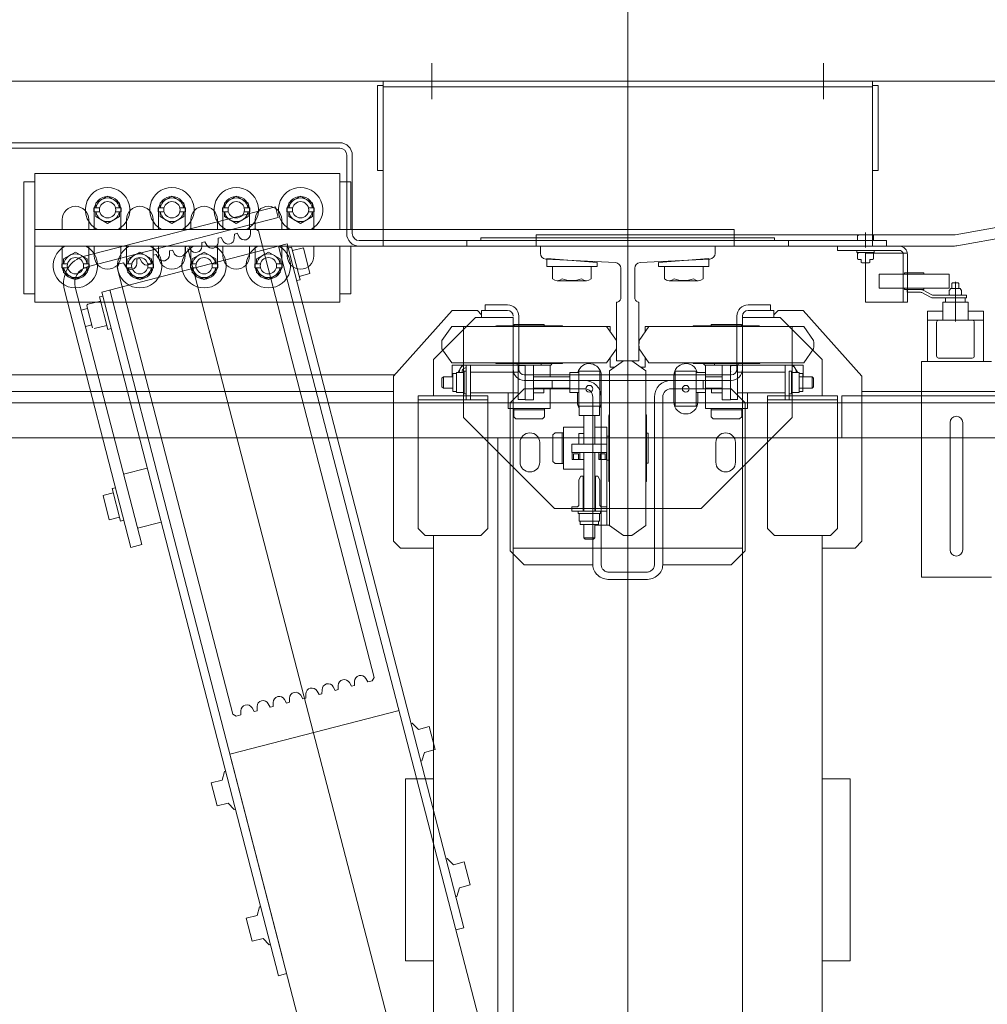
# Model space of a CAD drawing. Header units: millimetres. Extents: x 213386 to 459888, y 74252 to 208052.
# Tile 12 of 256: x 388605 to 389297, y 87197 to 87901. Entities that reach past the tile are written whole.
import ezdxf

# ---------------------------------------------------------------- set-up
doc = ezdxf.new("R2010")
doc.units = ezdxf.units.MM
for name, color, linetype, lineweight in [('NOVÁ TENKÁ', 255, 'Continuous', 0), ('TEXT_35', 255, 'Continuous', 0), ('ŽB', 255, 'Continuous', 0)]:
    doc.layers.add(name, color=color, linetype=linetype, lineweight=lineweight)

# ---------------------------------------------------------------- blocks, each defined once
blk = doc.blocks.new('ev výtah')
at = {"layer": 'NOVÁ TENKÁ'}
for p, q in [((31110.44, 11297.41), (31110.44, 12972.41)), ((31085.44, 11297.41), (31085.44, 12947.41)), ((31118.44, 12196.91), (31118.44, 12529.41)), ((31130.44, 12196.01), (31130.44, 12511.41)), ((31292.44, 12476.91), (31292.44, 12235.41)), ((31296.44, 12476.91), (31296.44, 12235.41)), ((31188.44, 12461.41), (31268.44, 12461.41)), ((31188.44, 12453.41), (31188.44, 12461.41)), ((31268.44, 12453.41), (31268.44, 12461.41)), ((31182.44, 12235.41), (31182.44, 12453.41)), ((31182.44, 12453.41), (31274.44, 12453.41)), ((31222.44, 12453.41), (31222.44, 11953.41)), ((31234.44, 12453.41), (31234.44, 11953.41)), ((31274.44, 12453.41), (31274.44, 12235.41)), ((31007.05, 12384.76), (31191.01, 12432.3)), ((31203.55, 12432.88), (31198.66, 12424.41)), ((31207.03, 12432.88), (31203.55, 12432.88)), ((31209.85, 12434.19), (31207.03, 12434.19)), ((31207.03, 12434.19), (31207.03, 12430.05)), ((31208.44, 12433.91), (31217.44, 12433.91)), ((31209.85, 12430.05), (31209.85, 12434.19)), ((31213.33, 12432.88), (31209.85, 12432.88)), ((31218.22, 12424.41), (31213.33, 12432.88)), ((31217.44, 12433.91), (31222.44, 12433.91)), ((31241.44, 12433.91), (31234.44, 12433.91)), ((31009.05, 12377.02), (31193.01, 12424.56)), ((31198.66, 12424.41), (31203.55, 12415.94)), ((31213.33, 12415.94), (31218.22, 12424.41)), ((31179.78, 12416.21), (31164.09, 12412.16)), ((31164.93, 12417.3), (31166.12, 12412.68)), ((31176.55, 12420.31), (31177.74, 12415.69)), ((31183.21, 12406.53), (31180.87, 12415.57)), ((31203.55, 12415.94), (31207.03, 12415.94)), ((31207.03, 12414.63), (31207.03, 12418.76)), ((31209.85, 12414.63), (31207.03, 12414.63)), ((31207.63, 12415.94), (31242.91, 12279.43)), ((31208.44, 12414.91), (31217.44, 12414.91)), ((31209.85, 12418.76), (31209.85, 12414.63)), ((31209.85, 12415.94), (31213.33, 12415.94)), ((31215.37, 12417.95), (31250.66, 12281.43)), ((31217.44, 12414.91), (31222.44, 12414.91)), ((31234.44, 12414.91), (31241.44, 12414.91)), ((31186.11, 12407.28), (31162.87, 12401.28)), ((31165.78, 12402.03), (31163.45, 12411.06)), ((31186.74, 12404.86), (31186.11, 12407.28)), ((31222.44, 12410.91), (31215.44, 12410.91)), ((31239.44, 12410.91), (31234.44, 12410.91)), ((31243.55, 12409.88), (31238.66, 12401.41)), ((31248.44, 12410.91), (31239.44, 12410.91)), ((31247.03, 12409.88), (31243.55, 12409.88)), ((31247.03, 12407.05), (31247.03, 12411.19)), ((31247.03, 12411.19), (31249.85, 12411.19)), ((31249.85, 12411.19), (31249.85, 12407.05)), ((31253.33, 12409.88), (31249.85, 12409.88)), ((31258.22, 12401.41), (31253.33, 12409.88)), ((31189.64, 12405.61), (30700.71, 12279.25)), ((31044.24, 12404.7), (31026.82, 12400.2)), ((31027.02, 12399.42), (31026.82, 12400.2)), ((31044.24, 12404.7), (31044.45, 12403.93)), ((31046.12, 12397.44), (31044.45, 12403.93)), ((31163.5, 12398.86), (31162.87, 12401.28)), ((31224, 12272.99), (31189.64, 12405.61)), ((31238.66, 12401.41), (31243.55, 12392.94)), ((31253.33, 12392.94), (31258.22, 12401.41)), ((30887.84, 12311.85), (31207.28, 12394.64)), ((31049.03, 12398.19), (31025.79, 12392.19)), ((31028.69, 12392.94), (31027.02, 12399.42)), ((31049.65, 12395.77), (31049.03, 12398.19)), ((31074.86, 12369.75), (31191.14, 12399.8)), ((31207.28, 12394.64), (31209.72, 12393.21)), ((31209.72, 12393.21), (31210.56, 12389.97)), ((31243.55, 12392.94), (31247.03, 12392.94)), ((31247.03, 12395.76), (31247.03, 12391.63)), ((31249.85, 12391.63), (31249.85, 12395.76)), ((31249.85, 12392.94), (31253.33, 12392.94)), ((31026.41, 12389.77), (31025.79, 12392.19)), ((31063.78, 12373.09), (31059.4, 12390.03)), ((31203.55, 12386.88), (31198.66, 12378.41)), ((31207.03, 12386.88), (31203.55, 12386.88)), ((31209.85, 12388.19), (31207.03, 12388.19)), ((31207.03, 12388.19), (31207.03, 12384.05)), ((31208.03, 12388.54), (31210.56, 12389.97)), ((31208.44, 12387.91), (31217.44, 12387.91)), ((31209.85, 12384.05), (31209.85, 12388.19)), ((31213.33, 12386.88), (31209.85, 12386.88)), ((31218.22, 12378.41), (31213.33, 12386.88)), ((31215.44, 12391.91), (31222.44, 12391.91)), ((31217.44, 12387.91), (31222.44, 12387.91)), ((31239.44, 12391.91), (31234.44, 12391.91)), ((31241.44, 12387.91), (31234.44, 12387.91)), ((31248.44, 12391.91), (31239.44, 12391.91)), ((31247.03, 12391.63), (31249.85, 12391.63)), ((31007.05, 12384.76), (31009.05, 12377.02)), ((31025.05, 12363.08), (31020.67, 12380.02)), ((31213.02, 12380.47), (31210.11, 12380.5)), ((31213.02, 12380.47), (31213.57, 12378.36)), ((31198.66, 12378.41), (31203.55, 12369.94)), ((31207.03, 12368.63), (31207.03, 12372.76)), ((31209.85, 12372.76), (31209.85, 12368.63)), ((31211.04, 12376.92), (31213.57, 12378.36)), ((31213.33, 12369.94), (31218.22, 12378.41)), ((31074.86, 12369.75), (30711.89, 12275.95)), ((31203.55, 12369.94), (31207.03, 12369.94)), ((31209.85, 12368.63), (31207.03, 12368.63)), ((31208.44, 12368.91), (31217.44, 12368.91)), ((31209.85, 12369.94), (31213.33, 12369.94)), ((31216.03, 12368.86), (31213.12, 12368.88)), ((31214.05, 12365.31), (31216.58, 12366.74)), ((31222.44, 12364.91), (31215.44, 12364.91)), ((31216.03, 12368.86), (31216.58, 12366.74)), ((31217.44, 12368.91), (31222.44, 12368.91)), ((31234.44, 12368.91), (31241.44, 12368.91)), ((31239.44, 12364.91), (31234.44, 12364.91)), ((31248.44, 12364.91), (31239.44, 12364.91)), ((31247.03, 12361.05), (31247.03, 12365.19)), ((31247.03, 12365.19), (31249.85, 12365.19)), ((31249.85, 12365.19), (31249.85, 12361.05)), ((31243.55, 12363.88), (31238.66, 12355.41)), ((31247.03, 12363.88), (31243.55, 12363.88)), ((31253.33, 12363.88), (31249.85, 12363.88)), ((31258.22, 12355.41), (31253.33, 12363.88)), ((31219.04, 12357.24), (31216.13, 12357.26)), ((31217.06, 12353.69), (31219.59, 12355.12)), ((31219.04, 12357.24), (31219.59, 12355.12)), ((31238.66, 12355.41), (31243.55, 12346.94)), ((31253.33, 12346.94), (31258.22, 12355.41)), ((28799.89, 11715.83), (31220.68, 12344.14)), ((31215.44, 12345.91), (31222.44, 12345.91)), ((31222.06, 12345.62), (31219.14, 12345.65)), ((31222.06, 12345.62), (31222.6, 12343.51)), ((31239.44, 12345.91), (31234.44, 12345.91)), ((31248.44, 12345.91), (31239.44, 12345.91)), ((31243.55, 12346.94), (31247.03, 12346.94)), ((31247.03, 12349.76), (31247.03, 12345.63)), ((31247.03, 12345.63), (31249.85, 12345.63)), ((31249.85, 12345.63), (31249.85, 12349.76)), ((31249.85, 12346.94), (31253.33, 12346.94)), ((31203.55, 12340.88), (31198.66, 12332.41)), ((31207.03, 12340.88), (31203.55, 12340.88)), ((31209.85, 12342.19), (31207.03, 12342.19)), ((31207.03, 12342.19), (31207.03, 12338.05)), ((31208.44, 12341.91), (31217.44, 12341.91)), ((31209.85, 12338.05), (31209.85, 12342.19)), ((31213.33, 12340.88), (31209.85, 12340.88)), ((31218.22, 12332.41), (31213.33, 12340.88)), ((31217.44, 12341.91), (31222.44, 12341.91)), ((31220.07, 12342.07), (31222.6, 12343.51)), ((31241.44, 12341.91), (31234.44, 12341.91)), ((31198.66, 12332.41), (31203.55, 12323.94)), ((31213.33, 12323.94), (31218.22, 12332.41)), ((31225.07, 12334.01), (31222.15, 12334.03)), ((31223.08, 12330.46), (31225.61, 12331.89)), ((31225.07, 12334.01), (31225.61, 12331.89)), ((30838.57, 12327.28), (30822.12, 12323.03)), ((30824.12, 12315.28), (30822.12, 12323.03)), ((30840.58, 12319.53), (30838.57, 12327.28)), ((31203.55, 12323.94), (31207.03, 12323.94)), ((31207.03, 12322.63), (31207.03, 12326.76)), ((31209.85, 12322.63), (31207.03, 12322.63)), ((31208.44, 12322.91), (31217.44, 12322.91)), ((31209.85, 12326.76), (31209.85, 12322.63)), ((31209.85, 12323.94), (31213.33, 12323.94)), ((31217.44, 12322.91), (31222.44, 12322.91)), ((31228.08, 12322.39), (31225.16, 12322.42)), ((31228.08, 12322.39), (31228.63, 12320.28)), ((31234.44, 12322.91), (31241.44, 12322.91)), ((30840.58, 12319.53), (30846.7, 12317.84)), ((30846.7, 12317.84), (30846.9, 12317.04)), ((31222.44, 12318.91), (31215.44, 12318.91)), ((31226.09, 12318.84), (31228.63, 12320.28)), ((31239.44, 12318.91), (31234.44, 12318.91)), ((31243.55, 12317.88), (31238.66, 12309.41)), ((31248.44, 12318.91), (31239.44, 12318.91)), ((31247.03, 12317.88), (31243.55, 12317.88)), ((31247.03, 12315.05), (31247.03, 12319.19)), ((31247.03, 12319.19), (31249.85, 12319.19)), ((31249.85, 12319.19), (31249.85, 12315.05)), ((31253.33, 12317.88), (31249.85, 12317.88)), ((31258.22, 12309.41), (31253.33, 12317.88)), ((28799.14, 11779.89), (30859.05, 12313.98)), ((30824.12, 12315.28), (30819.59, 12310.83)), ((30819.59, 12310.83), (30819.79, 12310.03)), ((30890.33, 12192.96), (30859.05, 12313.98)), ((30887.84, 12311.84), (30886.41, 12309.41)), ((30886.41, 12309.41), (30887.24, 12306.17)), ((31231.09, 12310.78), (31228.18, 12310.8)), ((31229.1, 12307.22), (31231.64, 12308.66)), ((31231.09, 12310.78), (31231.64, 12308.66)), ((31238.66, 12309.41), (31243.55, 12300.94)), ((31253.33, 12300.94), (31258.22, 12309.41)), ((30741.76, 12302.26), (30725.3, 12298)), ((30743.76, 12294.51), (30741.76, 12302.26)), ((30890.16, 12306.15), (30887.24, 12306.17)), ((31247.03, 12303.76), (31247.03, 12299.63)), ((31249.85, 12299.63), (31249.85, 12303.76)), ((30727.3, 12290.26), (30725.3, 12298)), ((30743.76, 12294.51), (30749.88, 12292.81)), ((30889.71, 12296.67), (30892.24, 12298.11)), ((30889.71, 12296.67), (30890.25, 12294.55)), ((30893.17, 12294.53), (30890.25, 12294.55)), ((31203.55, 12294.88), (31198.66, 12286.41)), ((31207.03, 12294.88), (31203.55, 12294.88)), ((31209.85, 12296.19), (31207.03, 12296.19)), ((31207.03, 12296.19), (31207.03, 12292.05)), ((31208.44, 12295.91), (31217.44, 12295.91)), ((31209.85, 12292.05), (31209.85, 12296.19)), ((31213.33, 12294.88), (31209.85, 12294.88)), ((31218.22, 12286.41), (31213.33, 12294.88)), ((31215.44, 12299.91), (31222.44, 12299.91)), ((31217.44, 12295.91), (31222.44, 12295.91)), ((31234.1, 12299.16), (31231.19, 12299.18)), ((31234.94, 12295.92), (31233.5, 12293.49)), ((31234.1, 12299.16), (31234.94, 12295.92)), ((31239.44, 12299.91), (31234.44, 12299.91)), ((31241.44, 12295.91), (31234.44, 12295.91)), ((31248.44, 12299.91), (31239.44, 12299.91)), ((31243.55, 12300.94), (31247.03, 12300.94)), ((31247.03, 12299.63), (31249.85, 12299.63)), ((31249.85, 12300.94), (31253.33, 12300.94)), ((30727.3, 12290.26), (30722.77, 12285.81)), ((30749.88, 12292.81), (30750.08, 12292.02)), ((31233.5, 12293.49), (30914.06, 12210.69)), ((30722.77, 12285.81), (30722.97, 12285.01)), ((30892.72, 12285.05), (30895.25, 12286.49)), ((30892.72, 12285.05), (30893.27, 12282.94)), ((30896.18, 12282.91), (30893.27, 12282.94)), ((31198.66, 12286.41), (31203.55, 12277.94)), ((31207.03, 12276.63), (31207.03, 12280.76)), ((31209.85, 12280.76), (31209.85, 12276.63)), ((31213.33, 12277.94), (31218.22, 12286.41)), ((31250.66, 12281.43), (31242.91, 12279.43)), ((29162.43, 11744.97), (31222.42, 12279.09)), ((30702.21, 12273.44), (30700.71, 12279.25)), ((30895.73, 12273.44), (30898.26, 12274.87)), ((30895.73, 12273.44), (30896.28, 12271.32)), ((31203.55, 12277.94), (31207.03, 12277.94)), ((31209.85, 12276.63), (31207.03, 12276.63)), ((31208.44, 12276.91), (31217.44, 12276.91)), ((31209.85, 12277.94), (31213.33, 12277.94)), ((31217.44, 12276.91), (31222.44, 12276.91)), ((31234.44, 12276.91), (31241.44, 12276.91)), ((31247.03, 12269.05), (31247.03, 12273.19)), ((31247.03, 12273.19), (31249.85, 12273.19)), ((31249.85, 12273.19), (31249.85, 12269.05)), ((30734.99, 12146.61), (31224, 12272.99)), ((30899.19, 12271.3), (30896.28, 12271.32)), ((31197.78, 12266.22), (31198.41, 12263.8)), ((31198.41, 12263.8), (31221.64, 12269.8)), ((31222.44, 12272.91), (31215.44, 12272.91)), ((31219.22, 12269.18), (31221.22, 12261.43)), ((31221.02, 12272.22), (31221.64, 12269.8)), ((31239.44, 12272.91), (31234.44, 12272.91)), ((31243.55, 12271.88), (31238.66, 12263.41)), ((31248.44, 12272.91), (31239.44, 12272.91)), ((31247.03, 12271.88), (31243.55, 12271.88)), ((31253.33, 12271.88), (31249.85, 12271.88)), ((31258.22, 12263.41), (31253.33, 12271.88)), ((30898.74, 12261.82), (30901.27, 12263.26)), ((30898.74, 12261.82), (30899.29, 12259.71)), ((30902.2, 12259.68), (30899.29, 12259.71)), ((31202.83, 12256.68), (31200.83, 12264.42)), ((31202.83, 12256.68), (31221.22, 12261.43)), ((31238.66, 12263.41), (31243.55, 12254.94)), ((31253.33, 12254.94), (31258.22, 12263.41)), ((31215.44, 12253.91), (31222.44, 12253.91)), ((31239.44, 12253.91), (31234.44, 12253.91)), ((31248.44, 12253.91), (31239.44, 12253.91)), ((31243.55, 12254.94), (31247.03, 12254.94)), ((31247.03, 12257.76), (31247.03, 12253.63)), ((31247.03, 12253.63), (31249.85, 12253.63)), ((31249.85, 12253.63), (31249.85, 12257.76)), ((31249.85, 12254.94), (31253.33, 12254.94)), ((30901.75, 12250.21), (30904.28, 12251.64)), ((30901.75, 12250.21), (30902.3, 12248.09)), ((30905.21, 12248.07), (30902.3, 12248.09)), ((30904.76, 12238.59), (30907.29, 12240.03)), ((30904.76, 12238.59), (30905.31, 12236.47)), ((30908.22, 12236.45), (30905.31, 12236.47)), ((31222.44, 12235.41), (31182.44, 12235.41)), ((31188.44, 12227.41), (31188.44, 12235.41)), ((31274.44, 12235.41), (31234.44, 12235.41)), ((31268.44, 12227.41), (31268.44, 12235.41)), ((30907.77, 12226.97), (30910.31, 12228.41)), ((30907.77, 12226.97), (30908.32, 12224.86)), ((30911.23, 12224.83), (30908.32, 12224.86)), ((31222.44, 12227.41), (31188.44, 12227.41)), ((31287.44, 12230.41), (31231.44, 12230.41)), ((31287.44, 12226.41), (31231.44, 12226.41)), ((31268.44, 12227.41), (31234.44, 12227.41)), ((30910.78, 12215.36), (30913.32, 12216.79)), ((31226.44, 11914.41), (31226.44, 12221.41)), ((30910.78, 12215.36), (30911.62, 12212.12)), ((30911.62, 12212.12), (30914.06, 12210.69)), ((31307.23, 12204.41), (31222.44, 12204.41)), ((31222.44, 12204.41), (31222.44, 11854.41)), ((31222.44, 11854.41), (31222.44, 12204.41)), ((31222.44, 12204.41), (31222.44, 11854.41)), ((31226.44, 12204.41), (31226.44, 11854.41)), ((31275.44, 12204.41), (31340.44, 12204.41)), ((31336.44, 12204.41), (31336.44, 11854.41)), ((31340.44, 12204.41), (31340.44, 11854.41)), ((31340.44, 11854.41), (31340.44, 12204.41)), ((31340.44, 12204.41), (31340.44, 11854.41)), ((31011.44, 12196.91), (31006.44, 12191.91)), ((31129.44, 12196.91), (31011.44, 12196.91)), ((31176.44, 12154.91), (31129.44, 12196.91)), ((31006.44, 12191.91), (31006.44, 12168.41)), ((30711.44, 12188.41), (30841.44, 12188.41)), ((30711.44, 12176.41), (30711.44, 12188.41)), ((30841.44, 12176.41), (30841.44, 12188.41)), ((30881.39, 12183.6), (30876.86, 12179.15)), ((30881.18, 12184.39), (30881.39, 12183.6)), ((30711.44, 12170.41), (30711.44, 12176.41)), ((30841.44, 12170.41), (30841.44, 12176.41)), ((30854.07, 12177.39), (30854.28, 12176.59)), ((30854.28, 12176.59), (30860.4, 12174.89)), ((30862.4, 12167.15), (30860.4, 12174.89)), ((30876.86, 12179.15), (30878.86, 12171.4)), ((31020.44, 12179.41), (31015.44, 12174.41)), ((31020.44, 12179.41), (31115.44, 12179.41)), ((31112.44, 12129.41), (31112.44, 12179.41)), ((31115.44, 12129.41), (31115.44, 12179.41)), ((31015.44, 12168.41), (28879.44, 12168.41)), ((30711.44, 12170.41), (30711.44, 12168.41)), ((30841.44, 12170.41), (30841.44, 12168.41)), ((30862.4, 12167.15), (30878.86, 12171.4)), ((31015.44, 12174.41), (31015.44, 12134.41)), ((31141.44, 12168.41), (31115.44, 12168.41)), ((31171.44, 12138.41), (31141.44, 12168.41)), ((31353.34, 12169.44), (31327.53, 12169.44)), ((31121.94, 12162.29), (31120.94, 12161.29)), ((31128.94, 12161.29), (31120.94, 12161.29)), ((31120.94, 12161.29), (31120.94, 12154.51)), ((31127.94, 12162.29), (31121.94, 12162.29)), ((31128.94, 12161.29), (31127.94, 12162.29)), ((31128.94, 12161.29), (31128.94, 12154.51)), ((31148.94, 12162.29), (31138.94, 12155.29)), ((31154.94, 12162.29), (31164.94, 12155.29)), ((30784.57, 12158.57), (30780.04, 12154.12)), ((30780.04, 12154.12), (30782.04, 12146.38)), ((30784.36, 12159.37), (30784.57, 12158.57)), ((31118.44, 12154.51), (31118.44, 12152.01)), ((31118.44, 12154.51), (31131.44, 12154.51)), ((31128.94, 12154.91), (31137.44, 12154.91)), ((31131.44, 12154.51), (31131.44, 12152.01)), ((31137.44, 12084.91), (31137.44, 12154.91)), ((31137.44, 12154.41), (31137.44, 12084.41)), ((31137.44, 12154.41), (31137.44, 12084.41)), ((31138.94, 12155.29), (31138.94, 12099.91)), ((31164.94, 12155.29), (31164.94, 12099.91)), ((31176.44, 12154.91), (31176.44, 12151.91)), ((30734.99, 12146.61), (30733.48, 12152.42)), ((30757.25, 12152.37), (30757.46, 12151.57)), ((30757.46, 12151.57), (30763.58, 12149.87)), ((30765.58, 12142.13), (30763.58, 12149.87)), ((30765.58, 12142.13), (30782.04, 12146.38)), ((31099.94, 12146.91), (31034.94, 12081.91)), ((31164.94, 12146.91), (31099.94, 12146.91)), ((31132.94, 12146.51), (31116.94, 12146.51)), ((31116.94, 12146.51), (31116.94, 12144.91)), ((31132.13, 12152.01), (31117.75, 12152.01)), ((31117.75, 12146.91), (31117.75, 12152.01)), ((31119.55, 12146.51), (31130.33, 12146.51)), ((31132.13, 12146.91), (31132.13, 12152.01)), ((31132.94, 12144.91), (31132.94, 12146.51)), ((31176.44, 12136.91), (31176.44, 12151.91)), ((31112.44, 12144.91), (31124.94, 12144.91)), ((31112.44, 12141.91), (31112.44, 12144.91)), ((31112.44, 12141.91), (31115.94, 12141.91)), ((31134.44, 12141.91), (31113.94, 12141.91)), ((31113.94, 12141.91), (31134.44, 12141.91)), ((31116.94, 12144.91), (31132.94, 12144.91)), ((31117.44, 12141.91), (31117.44, 12107.91)), ((31137.44, 12144.91), (31124.94, 12144.91)), ((31132.44, 12141.91), (31132.44, 12107.91)), ((31137.44, 12141.91), (31133.94, 12141.91)), ((31137.44, 12141.91), (31137.44, 12144.91)), ((31222.44, 12144.41), (31222.44, 11844.41)), ((31222.44, 12144.41), (31226.44, 12144.41)), ((31226.44, 12144.41), (31226.44, 11844.41)), ((31015.44, 12134.41), (31020.44, 12129.41)), ((31171.44, 12119.41), (31171.44, 12138.41)), ((31171.44, 12133.91), (31176.44, 12133.91)), ((31173.44, 12133.91), (31176.44, 12136.91)), ((31176.44, 12131.41), (31176.44, 12133.91)), ((31226.44, 12134.41), (31228.44, 12134.41)), ((31228.44, 12134.41), (31228.44, 12029.41)), ((31020.44, 12129.41), (31115.44, 12129.41)), ((31176.44, 12131.41), (31180.44, 12131.41)), ((31176.44, 12131.41), (31176.44, 12115.41)), ((31180.44, 12131.41), (31180.44, 12115.41)), ((31085.44, 12122.41), (28935.44, 12122.41)), ((31138.44, 12099.91), (31138.44, 12123.41)), ((31165.44, 12099.91), (31165.44, 12123.41)), ((31171.44, 12119.41), (31171.44, 12111.41)), ((31171.44, 12111.41), (28848.44, 12111.41)), ((31004.44, 12113.41), (30994.44, 12103.41)), ((31110.44, 12113.41), (31004.44, 12113.41)), ((31006.44, 12111.41), (31006.44, 11947.41)), ((31106.44, 12114.91), (31106.44, 12099.91)), ((31117.44, 12114.91), (31106.44, 12114.91)), ((31120.44, 12103.41), (31110.44, 12113.41)), ((31098.94, 12109.39), (31100.41, 12110.86)), ((31098.94, 12090.42), (31098.94, 12109.39)), ((31106.44, 12110.86), (31100.41, 12110.86)), ((31105.44, 12110.86), (31105.44, 12099.91)), ((31106.44, 12110.86), (31106.44, 12099.91)), ((31112.69, 12107.91), (31124.94, 12107.91)), ((31112.69, 12102.91), (31112.69, 12107.91)), ((31137.19, 12107.91), (31124.94, 12107.91)), ((31172.44, 12107.41), (31134.44, 12107.41)), ((31137.19, 12102.91), (31137.19, 12107.91)), ((31137.44, 12091.41), (31137.44, 12108.41)), ((31138.44, 12108.41), (31137.44, 12108.41)), ((31165.44, 12110.66), (31166.44, 12110.66)), ((31166.44, 12110.66), (31166.44, 12099.91)), ((30994.44, 12060.41), (30994.44, 12103.41)), ((31105.44, 12088.96), (31105.44, 12099.91)), ((31106.44, 12084.91), (31106.44, 12099.91)), ((31106.44, 12088.96), (31106.44, 12099.91)), ((31112.44, 12096.91), (31112.44, 12102.91)), ((31112.44, 12102.91), (31137.44, 12102.91)), ((31120.44, 12103.41), (31120.44, 12060.41)), ((31137.19, 12102.91), (31124.94, 12102.91)), ((31126.44, 12103.41), (31126.44, 12029.41)), ((31130.44, 12103.41), (31130.44, 12029.41)), ((31138.44, 12099.91), (31138.44, 12076.41)), ((31138.94, 12044.52), (31138.94, 12099.91)), ((31164.94, 12044.52), (31164.94, 12099.91)), ((31165.44, 12099.91), (31165.44, 12076.41)), ((31166.44, 12089.16), (31166.44, 12099.91)), ((31098.94, 12090.42), (31100.41, 12088.96)), ((31112.44, 12096.91), (31137.44, 12096.91)), ((31117.44, 12096.91), (31117.44, 12089.36)), ((31117.44, 12094.91), (31117.44, 12096.91)), ((31120.94, 12096.91), (31120.94, 12070.91)), ((31128.94, 12096.91), (31128.94, 12070.91)), ((31138.44, 12091.41), (31137.44, 12091.41)), ((31222.44, 12094.91), (31222.44, 11797.45)), ((31222.44, 12094.91), (31230.44, 12094.91)), ((31230.44, 12094.91), (31230.44, 11797.45)), ((31106.44, 12088.96), (31100.41, 12088.96)), ((31120.94, 12084.91), (31106.44, 12084.91)), ((31120.94, 12089.36), (31117.44, 12089.36)), ((31120.44, 12083.41), (31126.44, 12083.41)), ((31126.44, 12083.41), (31126.44, 12060.41)), ((31128.94, 12084.91), (31137.44, 12084.91)), ((31138.44, 12083.41), (31137.44, 12084.41)), ((31138.44, 12083.41), (31137.44, 12084.41)), ((31165.44, 12089.16), (31166.44, 12089.16)), ((31199.01, 12083.26), (31207.81, 12083.26)), ((31207.81, 12087.41), (31207.81, 12051.41)), ((31207.81, 12087.41), (31213.71, 12087.41)), ((31207.81, 12083.26), (31207.81, 12055.55)), ((31210.81, 12051.41), (31213.71, 12087.41)), ((31034.94, 12081.91), (31034.94, 11976.91)), ((31068.46, 12082.91), (31066.99, 12081.44)), ((31066.99, 12075.41), (31066.99, 12081.44)), ((31066.99, 12076.41), (31077.94, 12076.41)), ((31087.42, 12082.91), (31068.46, 12082.91)), ((31088.89, 12076.41), (31077.94, 12076.41)), ((31087.42, 12082.91), (31088.89, 12081.44)), ((31088.89, 12075.41), (31088.89, 12081.44)), ((31197.71, 12079.8), (31197.71, 12059.01)), ((31032.94, 12069.41), (31032.94, 12056.91)), ((31035.94, 12069.41), (31032.94, 12069.41)), ((31035.94, 12069.41), (31035.94, 12065.91)), ((31062.94, 12075.41), (31077.94, 12075.41)), ((31062.94, 12060.91), (31062.94, 12075.41)), ((31066.99, 12075.41), (31077.94, 12075.41)), ((31069.94, 12069.16), (31069.94, 12060.91)), ((31069.94, 12069.16), (31074.94, 12069.16)), ((31074.94, 12069.41), (31074.94, 12044.41)), ((31080.94, 12069.41), (31074.94, 12069.41)), ((31074.94, 12069.16), (31074.94, 12056.91)), ((31092.94, 12075.41), (31077.94, 12075.41)), ((31088.89, 12075.41), (31077.94, 12075.41)), ((31080.94, 12069.41), (31080.94, 12044.41)), ((31092.94, 12060.91), (31092.94, 12075.41)), ((31117.75, 12064.41), (31117.75, 12070.91)), ((31117.75, 12070.91), (31132.13, 12070.91)), ((31132.13, 12064.41), (31132.13, 12070.91)), ((31023.34, 12050.41), (31023.34, 12063.41)), ((31023.34, 12063.41), (31025.84, 12063.41)), ((31025.84, 12064.1), (31025.84, 12049.72)), ((31031.34, 12064.1), (31025.84, 12064.1)), ((31031.34, 12064.91), (31031.34, 12048.91)), ((31032.94, 12064.91), (31031.34, 12064.91)), ((31031.34, 12051.51), (31031.34, 12062.3)), ((31032.94, 12048.91), (31032.94, 12064.91)), ((31035.95, 12066.2), (31036.08, 12065.26)), ((31037.44, 12064.41), (31055.34, 12064.41)), ((31057.94, 12062.91), (31055.34, 12064.41)), ((31057.94, 12062.91), (31057.94, 12060.91)), ((31069.94, 12068.16), (31073.94, 12068.16)), ((31069.94, 12064.66), (31073.94, 12064.66)), ((31069.94, 12063.66), (31074.94, 12063.66)), ((31073.94, 12068.16), (31073.94, 12064.66)), ((31073.94, 12064.66), (31073.94, 12066.41)), ((31082.94, 12064.41), (31080.94, 12064.41)), ((31080.94, 12064.41), (31088.49, 12064.41)), ((31088.49, 12060.91), (31088.49, 12064.41)), ((31101.43, 12049.72), (31101.43, 12064.1)), ((31107.94, 12064.1), (31101.43, 12064.1)), ((31107.93, 12062.31), (31107.93, 12051.52)), ((31107.94, 12064.41), (31132.94, 12064.41)), ((31107.94, 12064.41), (31107.94, 12049.41)), ((31110.94, 12065.41), (31117.75, 12065.41)), ((31130.33, 12064.41), (31119.55, 12064.41)), ((31132.94, 12064.41), (31132.94, 12049.41)), ((30994.44, 12060.41), (30994.44, 12054.41)), ((31012.94, 12059.91), (31013.94, 12060.91)), ((31012.94, 12053.91), (31012.94, 12059.91)), ((31013.94, 12060.91), (31023.34, 12060.91)), ((31013.94, 12052.91), (31013.94, 12060.91)), ((31057.94, 12061.41), (31032.94, 12061.41)), ((31032.94, 12060.91), (31074.94, 12060.91)), ((31032.94, 12049.41), (31032.94, 12056.91)), ((31032.94, 12044.41), (31032.94, 12056.91)), ((31074.94, 12044.66), (31074.94, 12056.91)), ((31080.94, 12060.91), (31101.43, 12060.91)), ((31164.94, 12056.91), (31164.94, 12041.91)), ((31207.81, 12055.55), (31199.01, 12055.55)), ((30994.44, 12054.41), (31114.44, 12054.41)), ((30994.44, 12048.41), (31114.44, 12048.41)), ((31013.94, 12052.91), (31012.94, 12053.91)), ((31013.94, 12052.91), (31023.34, 12052.91)), ((31022.94, 12052.91), (31022.94, 12044.41)), ((31022.94, 12052.91), (31022.94, 12042.41)), ((31023.34, 12050.41), (31025.84, 12050.41)), ((31031.34, 12049.72), (31025.84, 12049.72)), ((31031.34, 12048.91), (31032.94, 12048.91)), ((31032.94, 12049.41), (31032.94, 12053.91)), ((31032.94, 12052.91), (31074.94, 12052.91)), ((31057.94, 12052.41), (31032.94, 12052.41)), ((31035.94, 12044.41), (31035.94, 12047.91)), ((31037.44, 12049.41), (31055.34, 12049.41)), ((31057.94, 12050.91), (31055.34, 12049.41)), ((31057.94, 12050.91), (31057.94, 12052.91)), ((31069.94, 12044.41), (31069.94, 12050.16)), ((31069.94, 12050.16), (31074.94, 12050.16)), ((31069.94, 12049.16), (31073.94, 12049.16)), ((31073.94, 12045.91), (31073.94, 12049.16)), ((31073.94, 12045.66), (31073.94, 12049.16)), ((31080.94, 12052.91), (31101.43, 12052.91)), ((31092.94, 12052.91), (31092.94, 12044.41)), ((31107.94, 12049.72), (31101.43, 12049.72)), ((31132.94, 12049.41), (31107.94, 12049.41)), ((31129.94, 12048.41), (31110.94, 12048.41)), ((31207.81, 12051.41), (31210.81, 12051.41)), ((30983.98, 12042.41), (30983.98, 12016.41)), ((30983.98, 12016.41), (30983.98, 12042.41)), ((30989.21, 12016.41), (30989.21, 12042.41)), ((31015.55, 12032.41), (31022.56, 12042.41)), ((31022.56, 12042.41), (31077.94, 12042.41)), ((31035.94, 12044.41), (31022.94, 12044.41)), ((31092.94, 12044.41), (31034.28, 12044.41)), ((31077.94, 12042.91), (31054.44, 12042.91)), ((31086.44, 12044.41), (31069.44, 12044.41)), ((31069.44, 12042.91), (31069.44, 12044.41)), ((31069.94, 12045.66), (31073.94, 12045.66)), ((31069.94, 12044.66), (31074.94, 12044.66)), ((31069.94, 12044.66), (31074.94, 12044.66)), ((31077.94, 12042.91), (31101.44, 12042.91)), ((31133.32, 12042.41), (31077.94, 12042.41)), ((31086.44, 12042.91), (31086.44, 12044.41)), ((31140.32, 12032.41), (31133.32, 12042.41)), ((31142.68, 12041.91), (31135.94, 12041.91)), ((31135.94, 12041.91), (31135.94, 12038.67)), ((31148.94, 12037.52), (31138.94, 12044.52)), ((31154.94, 12037.52), (31164.94, 12044.52)), ((31164.94, 12041.91), (31161.2, 12041.91)), ((28290.44, 12029.41), (31540.44, 12029.41)), ((28880.44, 12029.41), (31140.44, 12029.41)), ((28935.44, 12029.41), (31085.44, 12029.41)), ((31126.44, 12029.41), (31126.44, 11955.41)), ((31130.44, 12029.41), (31130.44, 11955.41)), ((31160.62, 12029.41), (31284.26, 12029.41)), ((31222.44, 12029.41), (31340.44, 12029.41)), ((31222.44, 12029.41), (31222.44, 11814.96)), ((31228.44, 11924.41), (31228.44, 12029.41)), ((31015.55, 12026.41), (31022.56, 12016.41)), ((31140.32, 12026.41), (31133.32, 12016.41)), ((31135.94, 12016.91), (31135.94, 12020.14)), ((31148.94, 12021.29), (31138.94, 12014.29)), ((31154.94, 12021.29), (31164.94, 12014.29)), ((31022.56, 12016.41), (31077.94, 12016.41)), ((31077.94, 12015.91), (31054.44, 12015.91)), ((31067.19, 12015.91), (31067.19, 12014.91)), ((31067.19, 12014.91), (31077.94, 12014.91)), ((31133.32, 12016.41), (31077.94, 12016.41)), ((31077.94, 12015.91), (31101.44, 12015.91)), ((31088.69, 12014.91), (31077.94, 12014.91)), ((31088.69, 12015.91), (31088.69, 12014.91)), ((31142.68, 12016.91), (31135.94, 12016.91)), ((31138.94, 12014.29), (31138.94, 11958.91)), ((31164.94, 12016.91), (31161.2, 12016.91)), ((31164.94, 12001.91), (31164.94, 12016.91)), ((31164.94, 12014.29), (31164.94, 11958.91)), ((31114.44, 12010.41), (30994.44, 12010.41)), ((31207.81, 11971.41), (31207.81, 12007.41)), ((31207.81, 12007.41), (31210.81, 12007.41)), ((31210.81, 12007.41), (31213.71, 11971.41)), ((30994.44, 11998.41), (30994.44, 12004.41)), ((30994.44, 12004.41), (31114.44, 12004.41)), ((31197.71, 11979.01), (31197.71, 11999.8)), ((31207.81, 12003.26), (31199.01, 12003.26)), ((31207.81, 11975.55), (31207.81, 12003.26)), ((30994.44, 11955.41), (30994.44, 11998.41)), ((31107.94, 11995.41), (31132.94, 11995.41)), ((31107.94, 11980.41), (31107.94, 11995.41)), ((31110.94, 11996.41), (31129.94, 11996.41)), ((31120.44, 11998.41), (31120.44, 11955.41)), ((31126.44, 11998.41), (31126.44, 11975.41)), ((31132.94, 11980.41), (31132.94, 11995.41)), ((31126.44, 11979.41), (31126.44, 11989.41)), ((31132.94, 11980.41), (31107.94, 11980.41)), ((31117.75, 11979.41), (31110.94, 11979.41)), ((31117.75, 11980.41), (31117.75, 11973.91)), ((31119.55, 11980.41), (31130.33, 11980.41)), ((31132.13, 11980.41), (31132.13, 11973.91)), ((31138.44, 11958.91), (31138.44, 11982.41)), ((31165.44, 11958.91), (31165.44, 11982.41)), ((31099.94, 11911.91), (31034.94, 11976.91)), ((31106.44, 11973.91), (31106.44, 11958.91)), ((31120.94, 11973.91), (31106.44, 11973.91)), ((31130.33, 11973.91), (31119.55, 11973.91)), ((31120.44, 11975.41), (31126.44, 11975.41)), ((31120.94, 11961.91), (31120.94, 11973.91)), ((31128.94, 11961.91), (31128.94, 11973.91)), ((31128.94, 11973.91), (31137.44, 11973.91)), ((31138.44, 11975.41), (31137.44, 11974.41)), ((31137.44, 11904.41), (31137.44, 11974.41)), ((31137.44, 11973.91), (31137.44, 11903.91)), ((31199.01, 11975.55), (31207.81, 11975.55)), ((31207.81, 11971.41), (31213.71, 11971.41)), ((31098.94, 11968.39), (31100.41, 11969.86)), ((31098.94, 11968.39), (31098.94, 11958.91)), ((31106.44, 11969.86), (31100.41, 11969.86)), ((31105.44, 11969.86), (31105.44, 11958.91)), ((31106.44, 11969.86), (31106.44, 11958.91)), ((31117.44, 11969.46), (31117.44, 11961.91)), ((31120.94, 11969.46), (31117.44, 11969.46)), ((31138.44, 11967.41), (31137.44, 11967.41)), ((31137.44, 11967.41), (31137.44, 11950.41)), ((31165.44, 11969.66), (31166.44, 11969.66)), ((31166.44, 11969.66), (31166.44, 11958.91)), ((31098.94, 11949.42), (31098.94, 11958.91)), ((31105.44, 11947.96), (31105.44, 11958.91)), ((31106.44, 11943.91), (31106.44, 11958.91)), ((31106.44, 11947.96), (31106.44, 11958.91)), ((31112.44, 11961.91), (31137.44, 11961.91)), ((31112.44, 11961.91), (31112.44, 11955.91)), ((31138.44, 11958.91), (31138.44, 11935.41)), ((31138.94, 11903.52), (31138.94, 11958.91)), ((31164.94, 11903.52), (31164.94, 11958.91)), ((31165.44, 11958.91), (31165.44, 11935.41)), ((31166.44, 11948.16), (31166.44, 11958.91)), ((30994.44, 11955.41), (31004.44, 11945.41)), ((31098.94, 11949.42), (31100.41, 11947.96)), ((31110.44, 11945.41), (31120.44, 11955.41)), ((31112.44, 11955.91), (31137.44, 11955.91)), ((31112.69, 11955.91), (31124.94, 11955.91)), ((31112.69, 11955.91), (31112.69, 11950.91)), ((31112.69, 11950.91), (31124.94, 11950.91)), ((31134.44, 11955.91), (31113.94, 11955.91)), ((31117.44, 11916.91), (31117.44, 11950.91)), ((31137.19, 11955.91), (31124.94, 11955.91)), ((31137.19, 11950.91), (31124.94, 11950.91)), ((31132.44, 11916.91), (31132.44, 11950.91)), ((31134.44, 11951.41), (31172.44, 11951.41)), ((31137.19, 11955.91), (31137.19, 11950.91)), ((31138.44, 11950.41), (31137.44, 11950.41)), ((31234.44, 11953.41), (31222.44, 11953.41)), ((28849.44, 11947.41), (31171.44, 11947.41)), ((31004.44, 11945.41), (31110.44, 11945.41)), ((31106.44, 11947.96), (31100.41, 11947.96)), ((31117.44, 11943.91), (31106.44, 11943.91)), ((31134.44, 11947.41), (31172.44, 11947.41)), ((31165.44, 11948.16), (31166.44, 11948.16)), ((31171.44, 11939.41), (31171.44, 11947.41)), ((31176.44, 11943.41), (31176.44, 11927.41)), ((31180.44, 11943.41), (31180.44, 11927.41)), ((31171.44, 11939.41), (31171.44, 11920.41)), ((31020.44, 11929.41), (31015.44, 11924.41)), ((31020.44, 11929.41), (31115.44, 11929.41)), ((31112.44, 11929.41), (31112.44, 11879.41)), ((31115.44, 11929.41), (31115.44, 11879.41)), ((31015.44, 11924.41), (31015.44, 11884.41)), ((31176.44, 11924.91), (31171.44, 11924.91)), ((31176.44, 11921.91), (31173.44, 11924.91)), ((31176.44, 11927.41), (31180.44, 11927.41)), ((31176.44, 11927.41), (31176.44, 11924.91)), ((31176.44, 11906.91), (31176.44, 11921.91)), ((31226.44, 11924.41), (31228.44, 11924.41)), ((31112.44, 11916.91), (31115.94, 11916.91)), ((31112.44, 11916.91), (31112.44, 11913.91)), ((31113.94, 11916.91), (31134.44, 11916.91)), ((31133.94, 11916.91), (31115.94, 11916.91)), ((31137.44, 11916.91), (31133.94, 11916.91)), ((31137.44, 11916.91), (31137.44, 11913.91)), ((31141.44, 11890.41), (31171.44, 11920.41)), ((31222.44, 11914.41), (31226.44, 11914.41)), ((31164.94, 11911.91), (31099.94, 11911.91)), ((31112.44, 11913.91), (31124.94, 11913.91)), ((31116.94, 11913.91), (31132.94, 11913.91)), ((31116.94, 11912.31), (31116.94, 11913.91)), ((31132.94, 11912.31), (31116.94, 11912.31)), ((31117.75, 11912.31), (31117.75, 11906.81)), ((31119.55, 11912.31), (31130.33, 11912.31)), ((31132.13, 11912.31), (31132.13, 11906.81)), ((31132.94, 11913.91), (31132.94, 11912.31)), ((31132.13, 11906.81), (31117.75, 11906.81)), ((31118.44, 11904.31), (31118.44, 11906.81)), ((31118.44, 11904.31), (31131.44, 11904.31)), ((31120.94, 11897.52), (31120.94, 11906.81)), ((31128.94, 11897.52), (31128.94, 11906.81)), ((31128.94, 11903.91), (31137.44, 11903.91)), ((31129.44, 11861.91), (31176.44, 11903.91)), ((31131.44, 11904.31), (31131.44, 11906.81)), ((31148.94, 11896.52), (31138.94, 11903.52)), ((31154.94, 11896.52), (31164.94, 11903.52)), ((31176.44, 11906.91), (31176.44, 11903.91)), ((31128.94, 11897.52), (31120.94, 11897.52)), ((31121.94, 11896.52), (31120.94, 11897.52)), ((31127.94, 11896.52), (31121.94, 11896.52)), ((31128.94, 11897.52), (31127.94, 11896.52)), ((28879.44, 11890.41), (31015.44, 11890.41)), ((30711.44, 11888.41), (30711.44, 11890.41)), ((30711.44, 11888.41), (30711.44, 11882.41)), ((30841.44, 11888.41), (30841.44, 11890.41)), ((30841.44, 11888.41), (30841.44, 11882.41)), ((31006.44, 11890.41), (31006.44, 11866.91)), ((31141.44, 11890.41), (31115.44, 11890.41)), ((31353.34, 11889.38), (31327.53, 11889.38)), ((30711.44, 11882.41), (30711.44, 11870.41)), ((30841.44, 11882.41), (30841.44, 11870.41)), ((31015.44, 11884.41), (31020.44, 11879.41)), ((31020.44, 11879.41), (31109.44, 11879.41)), ((31112.44, 11879.41), (31109.44, 11879.41)), ((31112.44, 11879.41), (31115.44, 11879.41)), ((31222.44, 11879.41), (31219.44, 11879.41)), ((31219.44, 11859.41), (31219.44, 11879.41)), ((31222.44, 11835.41), (31222.44, 11879.41)), ((31085.44, 11876.41), (31115.44, 11876.41)), ((31085.44, 11650.41), (31085.44, 11876.41)), ((31115.44, 11876.41), (31115.44, 11650.41)), ((30711.44, 11870.41), (30841.44, 11870.41)), ((31006.44, 11866.91), (31011.44, 11861.91)), ((31217.3, 11865.18), (31213.38, 11865.18)), ((31217.84, 11865.66), (31219.44, 11865.66)), ((31217.84, 11853.16), (31217.84, 11865.66)), ((31219.44, 11859.41), (31219.44, 11865.66)), ((31226.44, 11865.18), (31229.9, 11865.18)), ((31226.44, 11853.63), (31226.44, 11865.18)), ((31129.44, 11861.91), (31011.44, 11861.91)), ((31118.44, 11529.41), (31118.44, 11861.91)), ((31217.44, 11859.41), (31182.44, 11859.41)), ((31182.44, 11829.41), (31182.44, 11859.41)), ((31212.84, 11862.41), (31212.84, 11863.74)), ((31217.44, 11829.49), (31217.44, 11859.41)), ((31217.84, 11863.74), (31217.84, 11859.41)), ((31219.44, 11835.41), (31219.44, 11859.41)), ((31232.23, 11859.41), (31221.44, 11859.41)), ((31230.44, 11855.08), (31230.44, 11863.74)), ((31212.84, 11855.08), (31212.84, 11856.41)), ((31217.3, 11853.63), (31213.38, 11853.63)), ((31217.84, 11853.16), (31219.44, 11853.16)), ((31222.44, 11854.41), (31307.23, 11854.41)), ((31229.9, 11853.63), (31226.44, 11853.63)), ((31340.44, 11854.41), (31275.44, 11854.41)), ((31192.44, 11849.59), (31202.44, 11849.59)), ((31222.44, 11844.41), (31226.44, 11844.41)), ((31216.44, 11832.41), (31182.44, 11832.41)), ((31189.44, 11829.59), (31189.44, 11820.09)), ((31189.44, 11829.59), (31191.44, 11829.59)), ((31191.44, 11831.59), (31192.44, 11831.59)), ((31192.44, 11831.59), (31191.44, 11831.59)), ((31203.44, 11831.59), (31202.44, 11831.59)), ((31202.44, 11831.59), (31203.44, 11831.59)), ((31203.44, 11817.59), (31203.44, 11831.59)), ((31216.44, 11829.41), (31182.44, 11829.41)), ((31202.44, 11799.59), (31202.44, 11824.59)), ((30985.84, 11819.41), (31139.84, 11819.41)), ((30985.84, 11819.41), (30985.84, 11769.41)), ((31139.84, 11769.41), (31139.84, 11819.41)), ((31189.2, 11819.15), (31185.91, 11812.97)), ((31190.97, 11818.2), (31187.67, 11812.03)), ((31191.44, 11817.59), (31192.44, 11817.59)), ((31202.44, 11817.59), (31203.44, 11817.59)), ((31139.84, 11815.09), (31175.84, 11815.09)), ((31143.94, 11808.59), (31167.94, 11808.59)), ((31169.44, 11775.09), (31169.44, 11815.09)), ((31175.84, 11804.09), (31175.84, 11815.09)), ((31185.44, 11787.09), (31185.44, 11811.09)), ((31187.44, 11787.09), (31187.44, 11811.09)), ((31142.44, 11783.09), (31142.44, 11807.09)), ((31169.44, 11804.09), (31182.44, 11804.09)), ((31182.44, 11786.09), (31182.44, 11804.09)), ((31182.44, 11802.09), (31185.44, 11802.09)), ((31005.34, 11798.91), (31096.34, 11798.91)), ((31168.49, 11795.09), (31192.24, 11795.09)), ((31185.84, 11795.09), (31192.24, 11795.09)), ((31187.44, 11798.4), (31187.44, 11791.77)), ((31190.63, 11799.51), (31187.85, 11799.51)), ((31192.24, 11795.09), (31196.94, 11795.09)), ((31192.44, 11799.59), (31202.44, 11799.59)), ((31230.62, 11795.37), (31282.33, 11502.09)), ((31005.34, 11789.91), (31096.34, 11789.91)), ((31182.44, 11788.09), (31185.44, 11788.09)), ((31190.63, 11790.67), (31187.85, 11790.67)), ((31222.74, 11793.98), (31274.45, 11500.7)), ((31143.94, 11781.59), (31167.94, 11781.59)), ((31169.44, 11786.09), (31182.44, 11786.09)), ((31175.84, 11775.09), (31175.84, 11786.09)), ((31185.44, 11787.09), (31187.44, 11787.09)), ((31139.84, 11775.09), (31175.84, 11775.09))]:
    blk.add_line(p, q, dxfattribs=at)
for points in [[(31222.44, 11914.41), (31222.44, 11965.91), (31222.44, 12092.91), (31222.44, 12221.41)], [(31276.44, 12204.41), (31337.44, 12204.41), (31337.44, 12208.41), (31276.44, 12208.41), (31276.44, 12204.41)], [(31137.44, 12147.79), (31132.44, 12150.68), (31132.13, 12150.5)], [(31137.24, 12141.91), (31137.44, 12142.02), (31137.44, 12147.79)], [(31137.24, 11916.91), (31137.44, 11916.79), (31137.44, 11911.02)], [(31137.44, 11911.02), (31132.44, 11908.13), (31132.13, 11908.31)], [(31210.44, 11859.41), (31210.44, 11861.81), (31211.04, 11862.41), (31212.84, 11862.41)], [(31212.84, 11856.41), (31211.04, 11856.41), (31210.44, 11857.01), (31210.44, 11859.41)], [(31276.44, 11854.41), (31337.44, 11854.41), (31337.44, 11850.41), (31276.44, 11850.41), (31276.44, 11854.41)], [(31192.44, 11799.59), (31192.44, 11831.59), (31192.44, 11832.59), (31192.44, 11849.59)], [(31202.44, 11824.59), (31202.44, 11832.59), (31202.44, 11849.59)], [(31191.44, 11817.59), (31191.44, 11829.59), (31191.44, 11831.59)], [(31190.63, 11790.67), (31192.24, 11791.77), (31192.24, 11798.4), (31190.63, 11799.51)], [(31192.24, 11797.59), (31195.74, 11797.59), (31196.24, 11797.09), (31196.24, 11793.09), (31195.74, 11792.59), (31192.24, 11792.59)]]:
    blk.add_lwpolyline(points, dxfattribs=at)
for points in [[(31067.94, 12092.41), (31081.94, 12092.41, 1), (31081.94, 12106.41), (31067.94, 12106.41, 1), (31067.94, 12092.41, 1)], [(31067.94, 11966.41), (31081.94, 11966.41, -1), (31081.94, 11952.41), (31067.94, 11952.41, -1), (31067.94, 11966.41, -1)]]:
    blk.add_lwpolyline(points, format="xyb", dxfattribs=at)
at = {"layer": 'NOVÁ TENKÁ', "ltscale": 3}
blk.add_lwpolyline([(31140.44, 12021.41), (31182.44, 12021.41), (31182.44, 12021.41, -0.414214), (31185.44, 12024.41), (31206.64, 12024.41, -0.399027), (31210.64, 12020.62), (31213.24, 11970.7, 0.399027), (31217.24, 11966.91), (31222.44, 11966.91), (31222.44, 12091.91), (31217.24, 12091.91, 0.399027), (31213.24, 12088.12), (31210.64, 12038.2, -0.399027), (31206.64, 12034.41), (31185.44, 12034.41, -0.414214), (31182.44, 12037.41), (31182.44, 12037.41), (31140.44, 12037.41)], format="xyb", close=True, dxfattribs=at)
at = {"layer": 'NOVÁ TENKÁ'}
for centre, radius in [((31208.44, 12424.41), 5.82), ((31248.44, 12401.41), 5.82), ((31208.44, 12378.41), 5.82), ((31248.44, 12355.41), 5.82), ((31208.44, 12332.41), 5.82), ((31248.44, 12309.41), 5.82), ((31208.44, 12286.41), 5.82), ((31248.44, 12263.41), 5.82), ((31120.44, 12056.91), 2.46), ((31120.44, 11987.91), 2.46)]:
    blk.add_circle(centre, radius, dxfattribs=at)
for centre, radius, start, end in [((31208.44, 12424.41), 15.88, 28.17805, 331.82195), ((31196.01, 12412.94), 20, 14.4904, 104.4904), ((31208.44, 12424.41), 9.5, 90, 180), ((31208.44, 12424.41), 8.47, 99.59407, 260.40593), ((31208.44, 12424.41), 8.47, 279.59407, 80.40593), ((31241.44, 12424.41), 9.5, 0, 90), ((31196.01, 12412.94), 12, 14.4904, 104.4904), ((31208.44, 12424.41), 9.5, 180, 270), ((31241.44, 12424.41), 9.5, 270, 0), ((31180, 12415.34), 0.9, 14.4904, 104.4904), ((31248.44, 12401.41), 15.88, 208.17805, 151.82195), ((31215.44, 12401.41), 9.5, 90, 180), ((31248.44, 12401.41), 8.47, 99.59407, 260.40593), ((31248.44, 12401.41), 9.5, 0, 90), ((31248.44, 12401.41), 8.47, 279.59407, 80.40593), ((31215.44, 12401.41), 9.5, 180, 270), ((31248.44, 12401.41), 9.5, 270, 0), ((31208.44, 12378.41), 15.88, 28.17805, 331.82195), ((31208.44, 12378.41), 9.5, 90, 180), ((31208.44, 12378.41), 8.47, 99.59407, 260.40593), ((31210.15, 12384.8), 4.3, 119.53105, 269.53105), ((31208.44, 12378.41), 8.47, 279.59407, 80.40593), ((31241.44, 12378.41), 9.5, 0, 90), ((31208.44, 12378.41), 9.5, 180, 270), ((31213.16, 12373.18), 4.3, 119.53105, 269.53105), ((31241.44, 12378.41), 9.5, 270, 0), ((31215.44, 12355.41), 9.5, 90, 180), ((31216.17, 12361.56), 4.3, 119.53105, 269.53105), ((31248.44, 12355.41), 15.88, 208.17805, 151.82195), ((31248.44, 12355.41), 9.5, 0, 90), ((31248.44, 12355.41), 8.47, 99.59407, 260.40593), ((31248.44, 12355.41), 8.47, 279.59407, 80.40593), ((31215.44, 12355.41), 9.5, 180, 270), ((31219.18, 12349.95), 4.3, 119.53105, 269.53105), ((31248.44, 12355.41), 9.5, 270, 0), ((31208.44, 12332.41), 15.88, 28.17805, 331.82195), ((31208.44, 12332.41), 9.5, 90, 180), ((31208.44, 12332.41), 8.47, 99.59407, 260.40593), ((31208.44, 12332.41), 8.47, 279.59407, 80.40593), ((31222.19, 12338.33), 4.3, 119.53105, 269.53105), ((31241.44, 12332.41), 9.5, 0, 90), ((31208.44, 12332.41), 9.5, 180, 270), ((31225.2, 12326.72), 4.3, 119.53105, 269.53105), ((31241.44, 12332.41), 9.5, 270, 0), ((31248.44, 12309.41), 15.88, 208.17805, 151.82195), ((31215.44, 12309.41), 9.5, 90, 180), ((31228.21, 12315.1), 4.3, 119.53105, 269.53105), ((31248.44, 12309.41), 8.47, 99.59407, 260.40593), ((31248.44, 12309.41), 9.5, 0, 90), ((31248.44, 12309.41), 8.47, 279.59407, 80.40593), ((31215.44, 12309.41), 9.5, 180, 270), ((31248.44, 12309.41), 9.5, 270, 0), ((30890.12, 12301.85), 4.3, 299.53105, 89.53105), ((31208.44, 12286.41), 15.88, 28.17805, 331.82195), ((31231.22, 12303.48), 4.3, 119.53105, 269.53105), ((30893.13, 12290.23), 4.3, 299.53105, 89.53105), ((31208.44, 12286.41), 9.5, 90, 180), ((31208.44, 12286.41), 8.47, 99.59407, 260.40593), ((31208.44, 12286.41), 8.47, 279.59407, 80.40593), ((31241.44, 12286.41), 9.5, 0, 90), ((30896.14, 12278.62), 4.3, 299.53105, 89.53105), ((31208.44, 12286.41), 9.5, 180, 270), ((31241.44, 12286.41), 9.5, 270, 0), ((31248.44, 12263.41), 15.88, 208.17805, 151.82195), ((30899.15, 12267), 4.3, 299.53105, 89.53105), ((31215.44, 12263.41), 9.5, 90, 180), ((31248.44, 12263.41), 8.47, 99.59407, 260.40593), ((31248.44, 12263.41), 9.5, 0, 90), ((31248.44, 12263.41), 8.47, 279.59407, 80.40593), ((30902.16, 12255.38), 4.3, 299.53105, 89.53105), ((31215.44, 12263.41), 9.5, 180, 270), ((31248.44, 12263.41), 9.5, 270, 0), ((30905.18, 12243.77), 4.3, 299.53105, 89.53105), ((30908.19, 12232.15), 4.3, 299.53105, 89.53105), ((31287.44, 12235.41), 9, 270, 0), ((31287.44, 12235.41), 5, 270, 0), ((30911.2, 12220.53), 4.3, 299.53105, 89.53105), ((31231.44, 12221.41), 9, 90, 180), ((31231.44, 12221.41), 5, 90, 180), ((31151.94, 12123.12), 39.28, 85.62002, 94.37998), ((31132.44, 12144.91), 5, 0, 93.55462), ((31132.44, 12144.91), 3, 0, 95.93115), ((31138.94, 12123.41), 0.5, 90, 180), ((31164.94, 12123.41), 0.5, 0, 90), ((31134.44, 12103.41), 8, 90, 180), ((31172.44, 12115.41), 8, 270, 0), ((31172.44, 12115.41), 4, 270, 0), ((31134.44, 12103.41), 4, 90, 180), ((31203.01, 12079.8), 5.29, 139.11761, 220.88239), ((31138.94, 12076.41), 0.5, 180, 270), ((31164.94, 12076.41), 0.5, 270, 0), ((31218.5, 12069.41), 20.69, 160.43422, 199.56578), ((31037.44, 12065.91), 1.5, 180, 270), ((31110.94, 12056.91), 8.5, 90, 122.16386), ((31129.94, 12056.91), 8.5, 270, 75.06951), ((31203.01, 12059.01), 5.29, 139.11761, 220.88239), ((31114.44, 12060.41), 12, 270, 0), ((31114.44, 12060.41), 6, 270, 0), ((31037.44, 12047.91), 1.5, 90, 180), ((31110.94, 12056.91), 8.5, 237.69718, 270), ((31054.43, 12042.41), 0.5, 90, 180), ((31101.44, 12042.41), 0.5, 0, 90), ((31151.94, 12076.69), 39.28, 265.62002, 274.37998), ((31054.72, 12029.41), 39.28, 175.62002, 184.37998), ((31101.16, 12029.41), 39.28, 355.62002, 4.37998), ((31151.94, 11982.12), 39.28, 85.62002, 94.37998), ((31054.44, 12016.41), 0.5, 180, 270), ((31101.44, 12016.41), 0.5, 270, 0), ((31114.44, 11998.41), 12, 0, 90), ((31114.44, 11998.41), 6, 0, 90), ((31203.01, 11999.8), 5.29, 139.11761, 220.88239), ((31110.94, 11987.91), 8.5, 90, 270), ((31129.94, 11987.91), 8.5, 284.93049, 90), ((31218.5, 11989.41), 20.69, 160.43422, 199.56578), ((31138.94, 11982.41), 0.5, 90, 180), ((31164.94, 11982.41), 0.5, 0, 90), ((31203.01, 11979.01), 5.29, 139.11761, 220.88239), ((31134.44, 11955.41), 8, 180, 270), ((31134.44, 11955.41), 4, 180, 270), ((31172.44, 11943.41), 8, 0, 90), ((31172.44, 11943.41), 4, 0, 90), ((31138.94, 11935.41), 0.5, 180, 270), ((31164.94, 11935.41), 0.5, 270, 0), ((31132.44, 11913.91), 5, 266.44538, 0), ((31151.94, 11935.69), 39.28, 265.62002, 274.37998), ((31230.44, 11872.6), 4, 180, 185.44733), ((31215.04, 11863.74), 2.21, 139.11761, 180), ((31215.63, 11863.74), 2.21, 0, 40.88239), ((31228.23, 11863.74), 2.21, 0, 40.88239), ((31215.04, 11855.08), 2.21, 180, 220.88239), ((31215.63, 11855.08), 2.21, 319.11761, 324.94662), ((31215.63, 11855.08), 2.21, 324.94662, 0), ((31228.23, 11855.08), 2.21, 319.11761, 0), ((31216.44, 11835.41), 6, 270, 0), ((31216.44, 11835.41), 3, 270, 289.47122), ((31216.44, 11835.41), 3, 270, 289.47122), ((31216.44, 11835.41), 3, 289.47122, 0), ((31187.44, 11820.09), 2, 331.92751, 0), ((31187.44, 11820.09), 4, 331.92751, 0), ((31143.94, 11807.09), 1.5, 90, 180), ((31167.94, 11807.09), 1.5, 0, 90), ((31189.44, 11811.09), 4, 151.92751, 180), ((31189.44, 11811.09), 2, 151.92751, 180), ((31005.34, 11794.41), 4.5, 90, 180), ((31005.34, 11794.41), 4.5, 180, 270), ((31096.34, 11794.41), 4.5, 0, 90), ((31096.34, 11794.41), 4.5, 270, 0), ((31189.13, 11798.4), 1.69, 139.11761, 180), ((31242.44, 11797.45), 20, 180, 190), ((31242.44, 11797.45), 12, 180, 190), ((31189.13, 11791.77), 1.69, 180, 220.88239), ((31143.94, 11783.09), 1.5, 180, 270), ((31167.94, 11783.09), 1.5, 270, 0)]:
    blk.add_arc(centre, radius, start, end, dxfattribs=at)
for points, knots in [([(30994.44, 12054.41), (30993.07, 12054.41), (30990.24, 12053.75), (30986.77, 12051.02), (30984.5, 12047.04), (30983.98, 12043.96), (30983.98, 12042.41)], [0, 0, 0, 0, 0.233985, 0.477631, 0.734364, 1, 1, 1, 1]), ([(30994.44, 12054.41), (30993.07, 12054.41), (30990.24, 12053.75), (30986.77, 12051.02), (30984.5, 12047.04), (30983.98, 12043.96), (30983.98, 12042.41)], [0, 0, 0, 0, 0.233985, 0.477631, 0.734364, 1, 1, 1, 1]), ([(30994.44, 12048.41), (30993.75, 12048.41), (30992.34, 12048.08), (30990.61, 12046.71), (30989.47, 12044.73), (30989.21, 12043.18), (30989.21, 12042.41)], [0, 0, 0, 0, 0.233997, 0.477636, 0.734349, 1, 1, 1, 1]), ([(30983.98, 12016.41), (30983.98, 12014.85), (30984.5, 12011.77), (30986.77, 12007.8), (30990.24, 12005.07), (30993.07, 12004.41), (30994.44, 12004.41)], [0, 0, 0, 0, 0.265636, 0.522369, 0.766015, 1, 1, 1, 1]), ([(30983.98, 12016.41), (30983.98, 12014.85), (30984.5, 12011.77), (30986.77, 12007.8), (30990.24, 12005.07), (30993.07, 12004.41), (30994.44, 12004.41)], [0, 0, 0, 0, 0.265636, 0.522369, 0.766015, 1, 1, 1, 1]), ([(30989.21, 12016.41), (30989.21, 12015.63), (30989.47, 12014.09), (30990.61, 12012.1), (30992.34, 12010.74), (30993.75, 12010.41), (30994.44, 12010.41)], [0, 0, 0, 0, 0.265651, 0.522364, 0.766003, 1, 1, 1, 1])]:
    blk.add_open_spline(points, degree=3, knots=knots, dxfattribs=at)
blk.add_point((31140.44, 12029.41), dxfattribs=at)
at = {"layer": 'NOVÁ TENKÁ', "linetype": 'ByBlock'}
for p in [(31132.66, 11955.91), (31136.19, 11955.91)]:
    blk.add_point(p, dxfattribs=at)

msp = doc.modelspace()

# ---------------------------------------------------------------- linework, layer by layer
at = {"layer": 'ŽB'}
msp.add_line((387876.638, 87857.154), (389976.638, 87857.154), dxfattribs=at)

# ---------------------------------------------------------------- block references
at = {"layer": 'TEXT_35', "rotation": 90}
msp.add_blockref('ev výtah', (401069.045, 56516.715), dxfattribs=at)

doc.saveas('drawing.dxf')
